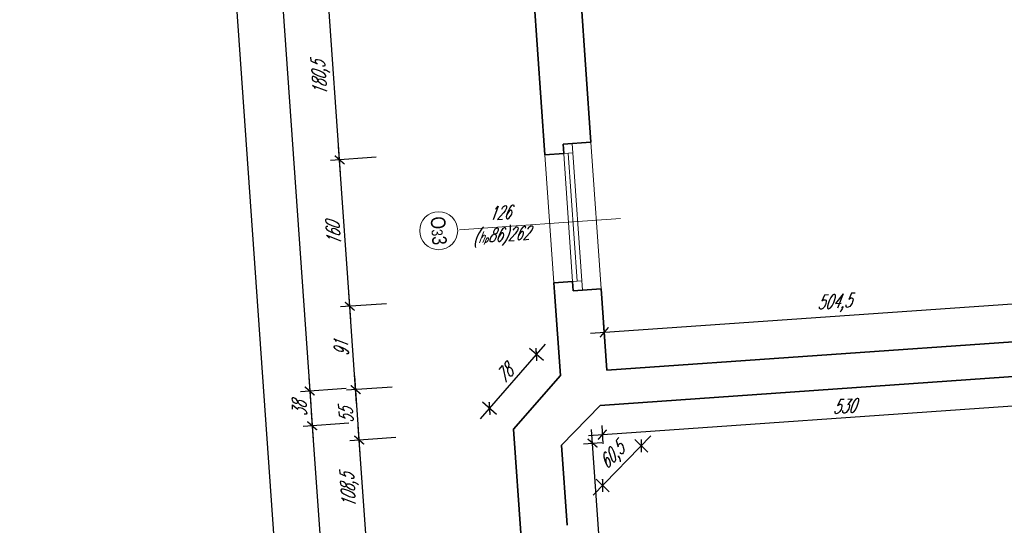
# Model space of a CAD drawing. Header units: millimetres. Extents: x 402 to 79005, y -7782 to 89952.
# Tile 84 of 256: x 21522 to 22595, y 21714 to 22265. Entities that reach past the tile are written whole.
import ezdxf

# ---------------------------------------------------------------- set-up
doc = ezdxf.new("R2010")
doc.units = ezdxf.units.MM
doc.header["$LTSCALE"] = 10
doc.layers.get('0').update_dxf_attribs({"lineweight": 0})
doc.layers.get('Defpoints').update_dxf_attribs({"color": 253})
for name, color, linetype, lineweight in [('01 parter - ściany', 253, 'Continuous', 35), ('03-01_okna', 253, 'Continuous', 15), ('04-1_widok', 253, 'Continuous', 5), ('05-01_wymiary', 253, 'Continuous', 5), ('05-03_opis', 253, 'Continuous', 5)]:
    doc.layers.add(name, color=color, linetype=linetype, lineweight=lineweight)
doc.styles.add('ariel', font='ARIAL.TTF', dxfattribs={"width": 0.8})
doc.styles.add('ariel_wym', font='simplex.shx', dxfattribs={"width": 0.65, "oblique": 25})
doc.dimstyles.new('ariel 50', dxfattribs={"dimtxt": 15, "dimasz": 10, "dimexe": 10, "dimexo": 0, "dimgap": 5, "dimtad": 1, "dimdec": 1, "dimrnd": 0.5, "dimtxsty": 'ariel_wym', "dimblk": 'ARCHTICK', "dimcen": 2.5, "dimdle": 15, "dimazin": 0, "dimtfac": 1, "dimtdec": 1, "dimtix": 1, "dimtmove": 0, "dimatfit": 3, "dimldrblk": 'DOT', "dimfxl": 0, "dimarcsym": 0})
doc.dimstyles.new('ariel 50 wnętrze', dxfattribs={"dimtxt": 15, "dimasz": 10, "dimexe": 10, "dimexo": 0, "dimgap": 5, "dimtad": 1, "dimdec": 1, "dimrnd": 0.5, "dimtxsty": 'ariel_wym', "dimblk": 'ARCHTICK', "dimcen": 2.5, "dimdle": 15, "dimazin": 0, "dimtfac": 1, "dimtdec": 1, "dimtix": 1, "dimtmove": 0, "dimatfit": 3, "dimldrblk": 'DOT', "dimfxl": 0, "dimarcsym": 0})

# ---------------------------------------------------------------- blocks, each defined once
blk = doc.blocks.new('_ArchTick')
at = {"color": 0, "linetype": 'ByBlock', "const_width": 0.15}
blk.add_lwpolyline([(-0.5, -0.5), (0.5, 0.5)], dxfattribs=at)
blk = doc.blocks.new('*D1875')
at = {"layer": '05-01_wymiary', "color": 0, "lineweight": -2}
for p, q in [((21900.3, 21683.4), (21890.7, 21821.6)), ((21931.6, 21809.4), (21881.7, 21805.9)), ((21939.2, 21701.1), (21889.3, 21697.7))]:
    blk.add_line(p, q, dxfattribs=at)
at = {"layer": 'Defpoints', "color": 0}
for p in [(22060, 21818.4), (21891.7, 21806.6), (22118.5, 21713.7)]:
    blk.add_point(p, dxfattribs=at)
at = {"layer": '05-01_wymiary', "color": 0, "lineweight": -2, "xscale": 10, "yscale": 10, "zscale": 10}
for p, rotation in [((21891.7, 21806.6), 94.0000000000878), ((21899.3, 21698.3), 274.0000000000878)]:
    blk.add_blockref('_ArchTick', p, dxfattribs=dict(at, rotation=rotation))
at = {"layer": '05-01_wymiary', "color": 0, "insert": (21881.6, 21751.5), "char_height": 15, "attachment_point": 5, "rotation": 94, "style": 'ariel_wym'}
blk.add_mtext('108,5', dxfattribs=at)
blk = doc.blocks.new('_Dot')
at = {"color": 0, "linetype": 'ByBlock', "lineweight": -2}
blk.add_line((-0.5, 0), (-1, 0), dxfattribs=at)
at = {"color": 0, "linetype": 'ByBlock', "const_width": 0.5}
blk.add_lwpolyline([(-0.25, 0, 1), (0.25, 0, 1)], format="xyb", close=True, dxfattribs=at)
blk = doc.blocks.new('*D1876')
at = {"layer": '05-01_wymiary', "color": 0, "lineweight": -2}
for p, q in [((21892.7, 21791.7), (21886.8, 21876.4)), ((21927.8, 21864.3), (21877.9, 21860.8)), ((21931.6, 21809.4), (21881.7, 21805.9))]:
    blk.add_line(p, q, dxfattribs=at)
at = {"layer": 'Defpoints', "color": 0}
for p in [(22111.1, 21877.1), (21887.9, 21861.5), (22060, 21818.4)]:
    blk.add_point(p, dxfattribs=at)
at = {"layer": '05-01_wymiary', "color": 0, "lineweight": -2, "xscale": 10, "yscale": 10, "zscale": 10}
for p, rotation in [((21887.9, 21861.5), 94.00000000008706), ((21891.7, 21806.6), 274.0000000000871)]:
    blk.add_blockref('_ArchTick', p, dxfattribs=dict(at, rotation=rotation))
at = {"layer": '05-01_wymiary', "color": 0, "insert": (21877.3, 21833.2), "char_height": 15, "attachment_point": 5, "rotation": 94, "style": 'ariel_wym'}
blk.add_mtext('55', dxfattribs=at)
blk = doc.blocks.new('*D1877')
at = {"layer": '05-01_wymiary', "color": 0, "lineweight": -2}
for p, q in [((21888.9, 21846.5), (21880.5, 21967.2)), ((21921.4, 21955.1), (21871.5, 21951.6)), ((21927.8, 21864.3), (21877.9, 21860.8))]:
    blk.add_line(p, q, dxfattribs=at)
at = {"layer": 'Defpoints', "color": 0}
for p in [(22155.6, 21971.4), (21881.5, 21952.3), (22111.1, 21877.1)]:
    blk.add_point(p, dxfattribs=at)
at = {"layer": '05-01_wymiary', "color": 0, "lineweight": -2, "xscale": 10, "yscale": 10, "zscale": 10}
for p, rotation in [((21881.5, 21952.3), 94.00000000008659), ((21887.9, 21861.5), 274.0000000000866)]:
    blk.add_blockref('_ArchTick', p, dxfattribs=dict(at, rotation=rotation))
at = {"layer": '05-01_wymiary', "color": 0, "insert": (21872.2, 21906), "char_height": 15, "attachment_point": 5, "rotation": 94, "style": 'ariel_wym'}
blk.add_mtext('91', dxfattribs=at)
blk = doc.blocks.new('*D1878')
at = {"layer": '05-01_wymiary', "color": 0, "lineweight": -2}
for p, q in [((21882.6, 21937.3), (21869.3, 22126.8)), ((21910.3, 22114.7), (21860.4, 22111.2)), ((21921.4, 21955.1), (21871.5, 21951.6))]:
    blk.add_line(p, q, dxfattribs=at)
at = {"layer": 'Defpoints', "color": 0}
for p in [(22144.4, 22131), (21870.4, 22111.9), (22155.6, 21971.4)]:
    blk.add_point(p, dxfattribs=at)
at = {"layer": '05-01_wymiary', "color": 0, "lineweight": -2, "xscale": 10, "yscale": 10, "zscale": 10}
for p, rotation in [((21870.4, 22111.9), 94.00000000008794), ((21881.5, 21952.3), 274.0000000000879)]:
    blk.add_blockref('_ArchTick', p, dxfattribs=dict(at, rotation=rotation))
at = {"layer": '05-01_wymiary', "color": 0, "insert": (21863.5, 22031.2), "char_height": 15, "attachment_point": 5, "rotation": 94, "style": 'ariel_wym'}
blk.add_mtext('160', dxfattribs=at)
blk = doc.blocks.new('*D1879')
at = {"layer": '05-01_wymiary', "color": 0, "lineweight": -2}
for p, q in [((21871.4, 22096.9), (21856.7, 22306.9)), ((21897.7, 22294.7), (21847.8, 22291.2)), ((21910.3, 22114.7), (21860.4, 22111.2))]:
    blk.add_line(p, q, dxfattribs=at)
at = {"layer": 'Defpoints', "color": 0}
for p in [(22131.8, 22311.1), (21857.8, 22291.9), (22144.4, 22131)]:
    blk.add_point(p, dxfattribs=at)
at = {"layer": '05-01_wymiary', "color": 0, "lineweight": -2, "xscale": 10, "yscale": 10, "zscale": 10}
for p, rotation in [((21857.8, 22291.9), 94.0000000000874), ((21870.4, 22111.9), 274.0000000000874)]:
    blk.add_blockref('_ArchTick', p, dxfattribs=dict(at, rotation=rotation))
at = {"layer": '05-01_wymiary', "color": 0, "insert": (21850.2, 22200.9), "char_height": 15, "attachment_point": 5, "rotation": 94, "style": 'ariel_wym'}
blk.add_mtext('180,5', dxfattribs=at)
blk = doc.blocks.new('*D1917')
at = {"layer": '05-01_wymiary', "color": 0, "lineweight": -2}
for p, q in [((21768.8, 22847.6), (21838.9, 21845)), ((21809.7, 22835.4), (21759.9, 22831.9)), ((21877.7, 21862.8), (21827.9, 21859.3))]:
    blk.add_line(p, q, dxfattribs=at)
at = {"layer": 'Defpoints', "color": 0}
for p in [(22093.8, 22855.3), (22161.8, 21882.6), (21837.8, 21860)]:
    blk.add_point(p, dxfattribs=at)
at = {"layer": '05-01_wymiary', "color": 0, "lineweight": -2, "xscale": 10, "yscale": 10, "zscale": 10}
for p, rotation in [((21769.8, 22832.6), 94.0000000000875), ((21837.8, 21860), 274.0000000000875)]:
    blk.add_blockref('_ArchTick', p, dxfattribs=dict(at, rotation=rotation))
at = {"layer": '05-01_wymiary', "color": 0, "insert": (21791.4, 22345.4), "char_height": 15, "attachment_point": 5, "rotation": 94, "style": 'ariel_wym'}
blk.add_mtext('975', dxfattribs=at)
blk = doc.blocks.new('*D1918')
at = {"layer": '05-01_wymiary', "color": 0, "lineweight": -2}
for p, q in [((21836.8, 21875), (21841.5, 21807.1)), ((21877.7, 21862.8), (21827.9, 21859.3)), ((21880.4, 21824.9), (21830.5, 21821.4))]:
    blk.add_line(p, q, dxfattribs=at)
at = {"layer": 'Defpoints', "color": 0}
for p in [(22151.9, 21882), (22154.6, 21844), (21840.5, 21822.1)]:
    blk.add_point(p, dxfattribs=at)
at = {"layer": '05-01_wymiary', "color": 0, "lineweight": -2, "xscale": 10, "yscale": 10, "zscale": 10}
for p, rotation in [((21837.8, 21860), 94.00000000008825), ((21840.5, 21822.1), 274.0000000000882)]:
    blk.add_blockref('_ArchTick', p, dxfattribs=dict(at, rotation=rotation))
at = {"layer": '05-01_wymiary', "color": 0, "insert": (21826.7, 21840.2), "char_height": 15, "attachment_point": 5, "rotation": 94, "style": 'ariel_wym'}
blk.add_mtext('38', dxfattribs=at)
blk = doc.blocks.new('*D1919')
at = {"layer": '05-01_wymiary', "color": 0, "lineweight": -2}
for p, q in [((21839.4, 21837), (21890.2, 21110.8)), ((21880.4, 21824.9), (21830.5, 21821.4)), ((21929.1, 21128.5), (21879.2, 21125))]:
    blk.add_line(p, q, dxfattribs=at)
at = {"layer": 'Defpoints', "color": 0}
for p in [(22154.6, 21844), (22246.2, 21150.7), (21889.2, 21125.7)]:
    blk.add_point(p, dxfattribs=at)
at = {"layer": '05-01_wymiary', "color": 0, "lineweight": -2, "xscale": 10, "yscale": 10, "zscale": 10}
for p, rotation in [((21840.5, 21822.1), 94.00000000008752), ((21889.2, 21125.7), 274.0000000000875)]:
    blk.add_blockref('_ArchTick', p, dxfattribs=dict(at, rotation=rotation))
at = {"layer": '05-01_wymiary', "color": 0, "insert": (21852.4, 21473), "char_height": 15, "attachment_point": 5, "rotation": 94, "style": 'ariel_wym'}
blk.add_mtext('698', dxfattribs=at)
blk = doc.blocks.new('*D1920')
at = {"layer": '05-01_wymiary', "color": 0, "lineweight": -2}
for p, q in [((21840.4, 21107.3), (21530.5, 25538.5)), ((21571.4, 25526.3), (21521.6, 25522.9)), ((21879.2, 21125), (21829.3, 21121.5))]:
    blk.add_line(p, q, dxfattribs=at)
at = {"layer": 'Defpoints', "color": 0}
for p in [(21854.5, 25546.1), (21531.5, 25523.5), (22246.2, 21150.7)]:
    blk.add_point(p, dxfattribs=at)
at = {"layer": '05-01_wymiary', "color": 0, "lineweight": -2, "xscale": 10, "yscale": 10, "zscale": 10}
for p, rotation in [((21531.5, 25523.5), 94.00000000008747), ((21839.3, 21122.2), 274.0000000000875)]:
    blk.add_blockref('_ArchTick', p, dxfattribs=dict(at, rotation=rotation))
at = {"layer": '05-01_wymiary', "color": 0, "insert": (21673, 23322), "char_height": 15, "attachment_point": 5, "rotation": 94, "style": 'ariel_wym'}
blk.add_mtext('4412', dxfattribs=at)
blk = doc.blocks.new('*D2023')
at = {"layer": '05-01_wymiary', "color": 0, "lineweight": -2}
for p, q in [((22662.9, 21949.2), (22661.5, 21969.1)), ((22143.9, 21922.9), (22677.2, 21960.2)), ((22159.6, 21914), (22158.2, 21933.9))]:
    blk.add_line(p, q, dxfattribs=at)
at = {"layer": 'Defpoints', "color": 0}
for p in [(22662.2, 21959.1), (22665.1, 21917.8), (22161.8, 21882.6)]:
    blk.add_point(p, dxfattribs=at)
at = {"layer": '05-01_wymiary', "color": 0, "lineweight": -2, "xscale": 10, "yscale": 10, "zscale": 10}
for p, rotation in [((22662.2, 21959.1), 3.999999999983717), ((22158.9, 21924), 183.9999999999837)]:
    blk.add_blockref('_ArchTick', p, dxfattribs=dict(at, rotation=rotation))
at = {"layer": '05-01_wymiary', "color": 0, "insert": (22409.6, 21955.4), "char_height": 15, "attachment_point": 5, "rotation": 4, "style": 'ariel_wym'}
blk.add_mtext('504,5', dxfattribs=at)
blk = doc.blocks.new('*D2025')
at = {"layer": '05-01_wymiary', "color": 0, "lineweight": -2}
for p, q in [((22684.9, 21859.4), (22686.3, 21839.4)), ((22141.8, 21811.4), (22700.6, 21850.5)), ((22156.1, 21822.4), (22157.5, 21802.5))]:
    blk.add_line(p, q, dxfattribs=at)
at = {"layer": 'Defpoints', "color": 0}
for p in [(22683.4, 21881.5), (22685.6, 21849.4), (22154.6, 21844)]:
    blk.add_point(p, dxfattribs=at)
at = {"layer": '05-01_wymiary', "color": 0, "lineweight": -2, "xscale": 10, "yscale": 10, "zscale": 10}
for p, rotation in [((22685.6, 21849.4), 3.999999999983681), ((22156.8, 21812.4), 183.9999999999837)]:
    blk.add_blockref('_ArchTick', p, dxfattribs=dict(at, rotation=rotation))
at = {"layer": '05-01_wymiary', "color": 0, "insert": (22420.3, 21843.4), "char_height": 15, "attachment_point": 5, "rotation": 4, "style": 'ariel_wym'}
blk.add_mtext('530', dxfattribs=at)
blk = doc.blocks.new('*D2026')
at = {"layer": '05-01_wymiary', "color": 0, "lineweight": -2}
for p, q in [((22146.7, 21746.4), (22209.8, 21811)), ((22192.2, 21807.3), (22206.5, 21793.3)), ((22150, 21764.1), (22164.3, 21750.1))]:
    blk.add_line(p, q, dxfattribs=at)
at = {"layer": 'Defpoints', "color": 0}
for p in [(22154.6, 21844), (22112.4, 21800.9), (22199.3, 21800.3)]:
    blk.add_point(p, dxfattribs=at)
at = {"layer": '05-01_wymiary', "color": 0, "lineweight": -2, "xscale": 10, "yscale": 10, "zscale": 10}
for p, rotation in [((22199.3, 21800.3), 45.65353660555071), ((22157.1, 21757.1), 225.6535366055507)]:
    blk.add_blockref('_ArchTick', p, dxfattribs=dict(at, rotation=rotation))
at = {"layer": '05-01_wymiary', "color": 0, "insert": (22168.3, 21788.4), "char_height": 15, "attachment_point": 5, "rotation": 45.6535, "style": 'ariel_wym'}
blk.add_mtext('60,5', dxfattribs=at)
blk = doc.blocks.new('*D2027')
at = {"layer": '05-01_wymiary', "color": 0, "lineweight": -2}
for p, q in [((22024, 21829.8), (22094.8, 21911.1)), ((22092.5, 21893.3), (22077.4, 21906.4)), ((22041.4, 21834.6), (22026.3, 21847.7))]:
    blk.add_line(p, q, dxfattribs=at)
at = {"layer": 'Defpoints', "color": 0}
for p in [(22084.9, 21899.8), (22111.1, 21877.1), (22060, 21818.4)]:
    blk.add_point(p, dxfattribs=at)
at = {"layer": '05-01_wymiary', "color": 0, "lineweight": -2, "xscale": 10, "yscale": 10, "zscale": 10}
for p, rotation in [((22084.9, 21899.8), 48.99999999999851), ((22033.9, 21841.1), 228.9999999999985)]:
    blk.add_blockref('_ArchTick', p, dxfattribs=dict(at, rotation=rotation))
at = {"layer": '05-01_wymiary', "color": 0, "insert": (22050, 21878.7), "char_height": 15, "attachment_point": 5, "rotation": 49, "style": 'ariel_wym'}
blk.add_mtext('78', dxfattribs=at)
blk = doc.blocks.new('*D2030')
at = {"layer": '05-01_wymiary', "color": 0, "lineweight": -2}
for p, q in [((22181.8, 21294.5), (22145.1, 21818.2)), ((22136.2, 21802.5), (22156.2, 21803.9)), ((22170.7, 21308.7), (22190.7, 21310.1))]:
    blk.add_line(p, q, dxfattribs=at)
at = {"layer": 'Defpoints', "color": 0}
for p in [(22112.4, 21800.9), (22146.2, 21803.2), (22146.9, 21307.1)]:
    blk.add_point(p, dxfattribs=at)
at = {"layer": '05-01_wymiary', "color": 0, "lineweight": -2, "xscale": 10, "yscale": 10, "zscale": 10}
for p, rotation in [((22146.2, 21803.2), 94.00000000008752), ((22180.7, 21309.4), 274.0000000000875)]:
    blk.add_blockref('_ArchTick', p, dxfattribs=dict(at, rotation=rotation))
at = {"layer": '05-01_wymiary', "color": 0, "insert": (22151, 21555.5), "char_height": 15, "attachment_point": 5, "rotation": 94, "style": 'ariel_wym'}
blk.add_mtext('495', dxfattribs=at)

msp = doc.modelspace()

# ---------------------------------------------------------------- linework, layer by layer
at = {"layer": '01 parter - ściany'}
for p, q in [((22144.43, 22131.04), (22131.84, 22311.1)), ((22094.25, 22117.5), (22080.97, 22307.54)), ((22144.43, 22131.04), (22114.01, 22128.91)), ((22114.01, 22128.91), (22114.7, 22118.93)), ((22114.7, 22118.93), (22094.25, 22117.5)), ((22124.47, 21979.28), (22104.02, 21977.85)), ((22104.02, 21977.85), (22104.72, 21967.87)), ((22125.17, 21969.3), (22124.47, 21979.28)), ((22111.07, 21877.09), (22104.72, 21967.87)), ((22155.59, 21971.43), (22125.17, 21969.3)), ((22161.8, 21882.64), (22155.59, 21971.43)), ((22161.8, 21882.64), (22665.12, 21917.84)), ((22154.59, 21844.05), (22683.35, 21881.5)), ((22111.07, 21877.09), (22060.04, 21818.39)), ((22111.07, 21877.09), (22060.04, 21818.39)), ((22112.39, 21800.87), (22154.59, 21844.05)), ((22068.3, 21700.14), (22060.04, 21818.39)), ((22068.3, 21700.14), (22060.04, 21818.39)), ((22118.48, 21713.68), (22112.39, 21800.87))]:
    msp.add_line(p, q, dxfattribs=at)
at = {"layer": '03-01_okna', "linetype": 'Continuous', "lineweight": 0}
for p, q in [((22124.47, 21979.28), (22114.01, 22128.91)), ((22135.14, 21970), (22123.98, 22129.61)), ((22104.72, 21967.87), (22094.25, 22117.5)), ((22124.68, 22119.63), (22114.7, 22118.93)), ((22129.46, 21979.62), (22119.69, 22119.28)), ((22134.45, 21979.97), (22124.47, 21979.28))]:
    msp.add_line(p, q, dxfattribs=at)
at = {"layer": '04-1_widok'}
msp.add_line((22144.43, 22131.04), (22155.59, 21971.43), dxfattribs=at)
at = {"layer": '05-03_opis', "lineweight": 0}
msp.add_line((22176.68, 22048.09), (22001.09, 22035.81), dxfattribs=at)
msp.add_circle((21978.42, 22034.72), 20.69, dxfattribs=at)

# ---------------------------------------------------------------- texts
at = {"layer": '05-03_opis', "lineweight": 0, "attachment_point": 5}
for s, insert, char_height, width, rotation, style in [('O{\\H0.7576x;3}3', (21978.42, 22034.72), 15.84, 75.1935, 274, 'ariel'), ('126\\P({\\H0.8333x;h\\H0.6x;p}86)262', (22045.79, 22040.01), 14.4, 62.6613, 4, 'ariel_wym')]:
    msp.add_mtext(s, dxfattribs=dict(at, insert=insert, char_height=char_height, width=width, rotation=rotation, style=style))

# ---------------------------------------------------------------- dimensions: what is measured, and where the dimension line sits
at = {"layer": '05-01_wymiary'}
for base, p1, p2, angle, dimstyle, picture, middle in [((21531.54, 25523.55), (22246.18, 21150.69), (21854.5, 25546.13), 94, 'ariel 50', '*D1920', (21672.96, 23322.02)), ((22662.23, 21959.15), (22161.8, 21882.64), (22665.12, 21917.84), 4, 'ariel 50 wnętrze', '*D2023', (22409.6, 21955.45)), ((22685.6, 21849.42), (22154.59, 21844.05), (22683.35, 21881.5), 4, 'ariel 50 wnętrze', '*D2025', (22420.32, 21843.4)), ((22146.19, 21803.24), (22146.91, 21307.08), (22112.39, 21800.87), 94, 'ariel 50 wnętrze', '*D2030', (22150.98, 21555.47))]:
    dim = msp.add_linear_dim(base=base, p1=p1, p2=p2, angle=angle, dimstyle=dimstyle, dxfattribs=at)
    dim.commit()
    dim.dimension.update_dxf_attribs({"geometry": picture, "text_midpoint": middle})
for base, p1, p2, picture, middle in [((21837.85, 21859.99), (22093.79, 22855.27), (22161.8, 21882.64), '*D1917', (21791.37, 22345.43)), ((21857.76, 22291.93), (22144.43, 22131.04), (22131.84, 22311.1), '*D1879', (21850.16, 22200.93)), ((21870.35, 22111.87), (22155.59, 21971.43), (22144.43, 22131.04), '*D1878', (21863.47, 22031.2)), ((21881.52, 21952.26), (22111.07, 21877.09), (22155.59, 21971.43), '*D1877', (21872.22, 21906)), ((21840.5, 21822.08), (22151.93, 21881.95), (22154.59, 21844.05), '*D1918', (21826.7, 21840.17)), ((21887.86, 21861.48), (22060.04, 21818.39), (22111.07, 21877.09), '*D1876', (21877.31, 21833.18)), ((21889.19, 21125.73), (22154.59, 21844.05), (22246.18, 21150.69), '*D1919', (21852.37, 21473.03)), ((21891.7, 21806.62), (22118.48, 21713.68), (22060.04, 21818.39), '*D1875', (21881.59, 21751.51))]:
    dim = msp.add_linear_dim(base=base, p1=p1, p2=p2, angle=94, dimstyle='ariel 50', override={"dimtmove": 1}, dxfattribs=at)
    dim.commit()
    dim.dimension.update_dxf_attribs({"geometry": picture, "text_midpoint": middle})
for p1, p2, distance, picture, middle in [((22060.04, 21818.39), (22111.07, 21877.09), 34.64, '*D2027', (22049.97, 21878.67)), ((22112.39, 21800.87), (22154.59, 21844.05), -62.59, '*D2026', (22168.28, 21788.45))]:
    dim = msp.add_aligned_dim(p1=p1, p2=p2, distance=distance, dimstyle='ariel 50 wnętrze', dxfattribs=at)
    dim.commit()
    dim.dimension.update_dxf_attribs({"geometry": picture, "text_midpoint": middle})

doc.saveas('drawing.dxf')
